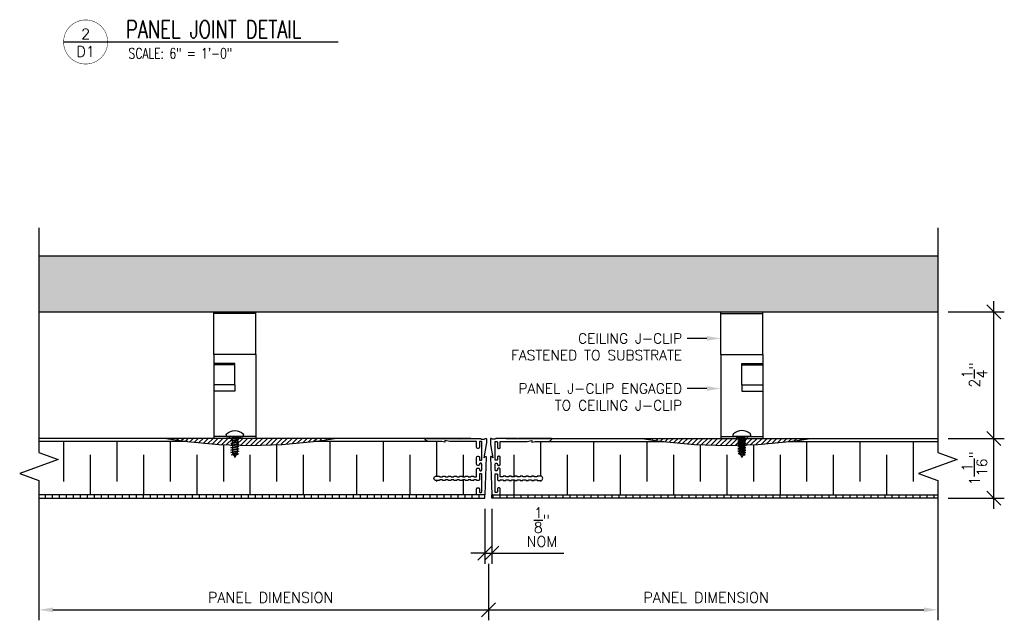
# Model space of a CAD drawing. Header units: inches. Extents: x 0 to 70.2, y 0 to 53.
# Tile 10 of 13: x 31.5 to 49.1, y 26 to 36.8. Entities that reach past the tile are written whole.
import ezdxf
from ezdxf import colors
from ezdxf.entities.mleader import LeaderData, LeaderLine
from ezdxf.enums import TextEntityAlignment as Align
from ezdxf.math import Vec2, Vec3

# ---------------------------------------------------------------- set-up
doc = ezdxf.new("R2010")
doc.units = ezdxf.units.IN
doc.header["$MEASUREMENT"] = 0
for name, color, linetype in [('1-ARCH', 1, 'Continuous'), ('1-DIM', 4, 'Continuous'), ('1-MOUNT', 155, 'Continuous'), ('1-PANEL', 6, 'Continuous'), ('1-TEXT', 2, 'Continuous'), ('1-TITLE', 4, 'Continuous')]:
    doc.layers.add(name, color=color, linetype=linetype)
doc.styles.add('TEXT', font='romans.shx')
doc.dimstyles.new('DIM 6-12', dxfattribs={"dimscale": 2, "dimtxt": 0.09375, "dimasz": 0.125, "dimexe": 0.09375, "dimexo": 0.09375, "dimgap": 0.0625, "dimtad": 1, "dimdec": 4, "dimzin": 3, "dimdsep": 46, "dimlunit": 5, "dimtxsty": 'TEXT', "dimblk": 'OBLIQUE', "dimcen": 0.09375, "dimdle": 0.09375, "dimclrd": 256, "dimclre": 4, "dimclrt": 2, "dimadec": 0, "dimazin": 0, "dimtfac": 1, "dimtdec": 4, "dimtmove": 0, "dimatfit": 3, "dimfxl": 1, "dimtfill": 1, "dimtolj": 1, "dimtzin": 0, "dimlwd": -1, "dimlwe": -1, "dimarcsym": 0})
pattern_1 = [(45, (95.71455, 12.232475), (-0.044194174, 0.044194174), [])]
pattern_2 = [(90, (37.7533, -760.978), (-0.125, 3e-17), [])]

# ---------------------------------------------------------------- blocks, each defined once
blk = doc.blocks.new('_Oblique')
at = {"color": 0, "linetype": 'ByBlock', "lineweight": -2}
blk.add_line((-0.5, -0.5), (0.5, 0.5), dxfattribs=at)
blk = doc.blocks.new('*D32')
at = {"layer": '1-DIM', "color": 4, "transparency": 16777216}
for p, q in [((39.916, 27.054), (39.916, 26.045)), ((47.947, 27.045), (47.947, 26.045))]:
    blk.add_line(p, q, dxfattribs=at)
at = {"layer": '1-DIM', "transparency": 16777216}
blk.add_line((39.728, 26.232), (47.697, 26.232), dxfattribs=at)
blk.add_solid([(47.697, 26.274), (47.697, 26.191), (47.947, 26.232)], dxfattribs=at)
at = {"layer": 'Defpoints', "color": 0, "transparency": 16777216}
for p in [(39.916, 27.242), (47.947, 27.232), (47.947, 26.232)]:
    blk.add_point(p, dxfattribs=at)
at = {"layer": '1-DIM', "transparency": 16777216, "xscale": 0.25, "yscale": 0.25, "zscale": 0.25, "rotation": 180}
blk.add_blockref('_Oblique', (39.916, 26.232), dxfattribs=at)
at = {"layer": '1-DIM', "color": 2, "transparency": 16777216, "insert": (43.806, 26.451), "char_height": 0.1875, "attachment_point": 5, "style": 'TEXT', "bg_fill": 3, "box_fill_scale": 1.25, "bg_fill_color": 256, "bg_fill_true_color": 13158600, "bg_fill_transparency": 0}
blk.add_mtext('\\A1;PANEL DIMENSION', dxfattribs=at)
blk = doc.blocks.new('*D33')
at = {"layer": '1-DIM', "transparency": 16777216}
blk.add_line((48.947, 28.038), (48.947, 29.482), dxfattribs=at)
at = {"layer": '1-DIM', "color": 4, "transparency": 16777216}
for p, q in [((48.134, 29.295), (49.134, 29.295)), ((48.134, 28.225), (49.134, 28.225))]:
    blk.add_line(p, q, dxfattribs=at)
at = {"layer": 'Defpoints', "color": 0, "transparency": 16777216}
for p in [(47.947, 29.295), (48.947, 29.295), (47.947, 28.225)]:
    blk.add_point(p, dxfattribs=at)
at = {"layer": '1-DIM', "transparency": 16777216, "xscale": 0.25, "yscale": 0.25, "zscale": 0.25}
for p, rotation in [((48.947, 29.295), 90), ((48.947, 28.225), 270)]:
    blk.add_blockref('_Oblique', p, dxfattribs=dict(at, rotation=rotation))
at = {"layer": '1-DIM', "color": 2, "transparency": 16777216, "insert": (48.603, 28.76), "char_height": 0.1875, "attachment_point": 5, "rotation": 90, "style": 'TEXT', "bg_fill": 3, "box_fill_scale": 1.25, "bg_fill_color": 256, "bg_fill_true_color": 13158600, "bg_fill_transparency": 0}
blk.add_mtext('\\A1;1{\\H1.000000x;\\S1/16;}"', dxfattribs=at)
blk = doc.blocks.new('*D34')
at = {"layer": '1-DIM', "color": 4, "transparency": 16777216}
for p, q in [((31.884, 27.045), (31.884, 26.045)), ((39.916, 27.054), (39.916, 26.045))]:
    blk.add_line(p, q, dxfattribs=at)
at = {"layer": '1-DIM', "transparency": 16777216}
blk.add_line((32.134, 26.232), (40.103, 26.232), dxfattribs=at)
blk.add_solid([(32.134, 26.274), (32.134, 26.191), (31.884, 26.232)], dxfattribs=at)
at = {"layer": 'Defpoints', "color": 0, "transparency": 16777216}
for p in [(31.884, 27.232), (39.916, 27.242), (39.916, 26.232)]:
    blk.add_point(p, dxfattribs=at)
at = {"layer": '1-DIM', "transparency": 16777216, "xscale": 0.25, "yscale": 0.25, "zscale": 0.25}
blk.add_blockref('_Oblique', (39.916, 26.232), dxfattribs=at)
at = {"layer": '1-DIM', "color": 2, "transparency": 16777216, "insert": (36.025, 26.451), "char_height": 0.1875, "attachment_point": 5, "style": 'TEXT', "bg_fill": 3, "box_fill_scale": 1.25, "bg_fill_color": 256, "bg_fill_true_color": 13158600, "bg_fill_transparency": 0}
blk.add_mtext('\\A1;PANEL DIMENSION', dxfattribs=at)
blk = doc.blocks.new('*D35')
at = {"layer": '1-DIM', "color": 4, "transparency": 16777216}
for p, q in [((39.853, 28.038), (39.853, 27.054)), ((39.978, 28.038), (39.978, 27.054))]:
    blk.add_line(p, q, dxfattribs=at)
at = {"layer": '1-DIM', "transparency": 16777216}
for p, q in [((39.853, 27.242), (39.603, 27.242)), ((39.853, 27.242), (39.978, 27.242)), ((39.978, 27.242), (41.264, 27.242))]:
    blk.add_line(p, q, dxfattribs=at)
at = {"layer": 'Defpoints', "color": 0, "transparency": 16777216}
for p in [(39.853, 28.225), (39.978, 28.225), (39.978, 27.242)]:
    blk.add_point(p, dxfattribs=at)
at = {"layer": '1-DIM', "transparency": 16777216, "xscale": 0.25, "yscale": 0.25, "zscale": 0.25}
blk.add_blockref('_Oblique', (39.853, 27.242), dxfattribs=at)
at = {"layer": '1-DIM', "transparency": 16777216, "xscale": 0.25, "yscale": 0.25, "zscale": 0.25, "rotation": 180}
blk.add_blockref('_Oblique', (39.978, 27.242), dxfattribs=at)
at = {"layer": '1-DIM', "color": 2, "transparency": 16777216, "insert": (40.871, 27.71), "char_height": 0.1875, "attachment_point": 5, "style": 'TEXT', "bg_fill": 3, "box_fill_scale": 1.25, "bg_fill_color": 256, "bg_fill_true_color": 13158600, "bg_fill_transparency": 0}
blk.add_mtext('\\A1;{\\H1.000000x;\\S1/8;}"\\PNOM', dxfattribs=at)
blk = doc.blocks.new('SCREW-1_2')
for p, q in [((-0.156, 0.381), (-0.156, 0.413)), ((0.148, 0.373), (-0.148, 0.373)), ((-0.042, 0.368), (-0.072, 0.364)), ((-0.072, 0.364), (-0.042, 0.348)), ((-0.072, 0.364), (0.072, 0.336)), ((-0.042, 0.373), (-0.042, 0.368)), ((0.042, 0.352), (-0.042, 0.368)), ((0.042, 0.373), (0.042, 0.352)), ((0.072, 0.336), (0.042, 0.352)), ((0.156, 0.413), (0.156, 0.381)), ((-0.042, 0.327), (-0.072, 0.322)), ((-0.072, 0.322), (-0.042, 0.306)), ((-0.072, 0.322), (0.072, 0.295)), ((-0.042, 0.285), (-0.072, 0.281)), ((-0.072, 0.281), (-0.042, 0.265)), ((-0.072, 0.281), (0.072, 0.253)), ((-0.042, 0.244), (-0.072, 0.24)), ((-0.072, 0.24), (-0.042, 0.223)), ((-0.072, 0.24), (0.072, 0.212)), ((-0.042, 0.203), (-0.072, 0.198)), ((-0.072, 0.198), (-0.042, 0.182)), ((-0.072, 0.198), (0.072, 0.171)), ((-0.042, 0.348), (-0.042, 0.327)), ((-0.042, 0.348), (0.042, 0.332)), ((0.042, 0.311), (-0.042, 0.327)), ((-0.042, 0.306), (-0.042, 0.285)), ((-0.042, 0.306), (0.042, 0.29)), ((0.042, 0.27), (-0.042, 0.285)), ((-0.042, 0.265), (-0.042, 0.244)), ((-0.042, 0.265), (0.042, 0.249)), ((0.042, 0.228), (-0.042, 0.244)), ((-0.042, 0.223), (-0.042, 0.203)), ((-0.042, 0.223), (0.042, 0.207)), ((0.042, 0.187), (-0.042, 0.203)), ((-0.042, 0.182), (-0.042, 0.161)), ((-0.042, 0.182), (0.042, 0.166)), ((0.042, 0.332), (0.072, 0.336)), ((0.042, 0.332), (0.042, 0.311)), ((0.072, 0.295), (0.042, 0.311)), ((0.042, 0.29), (0.072, 0.295)), ((0.042, 0.29), (0.042, 0.27)), ((0.072, 0.253), (0.042, 0.27)), ((0.042, 0.249), (0.072, 0.253)), ((0.042, 0.249), (0.042, 0.228)), ((0.072, 0.212), (0.042, 0.228)), ((0.042, 0.207), (0.072, 0.212)), ((0.042, 0.207), (0.042, 0.187)), ((0.072, 0.171), (0.042, 0.187)), ((-0.042, 0.161), (-0.072, 0.157)), ((-0.072, 0.157), (-0.042, 0.141)), ((-0.072, 0.157), (0.072, 0.129)), ((-0.042, 0.12), (-0.072, 0.115)), ((-0.072, 0.115), (-0.042, 0.099)), ((-0.072, 0.115), (0.072, 0.088)), ((-0.034, 0.077), (-0.065, 0.072)), ((-0.034, 0.056), (-0.065, 0.072)), ((0.059, 0.049), (-0.065, 0.072)), ((0.042, 0.145), (-0.042, 0.161)), ((-0.042, 0.141), (-0.042, 0.12)), ((-0.042, 0.141), (0.042, 0.125)), ((0.042, 0.104), (-0.042, 0.12)), ((-0.042, 0.099), (-0.042, 0.094)), ((-0.042, 0.099), (0.042, 0.083)), ((-0.042, 0.094), (-0.034, 0.077)), ((-0.034, 0.077), (0.029, 0.065)), ((0.029, 0.044), (-0.034, 0.056)), ((-0.024, 0.054), (0, 0)), ((0.02, 0.046), (0, 0)), ((0.029, 0.065), (0.037, 0.084)), ((0.059, 0.049), (0.029, 0.065)), ((0.029, 0.044), (0.059, 0.049)), ((0.042, 0.166), (0.072, 0.171)), ((0.042, 0.166), (0.042, 0.145)), ((0.072, 0.129), (0.042, 0.145)), ((0.042, 0.125), (0.072, 0.129)), ((0.042, 0.125), (0.042, 0.104)), ((0.072, 0.088), (0.042, 0.104)), ((0.042, 0.083), (0.072, 0.088))]:
    blk.add_line(p, q)
for centre, radius, start, end in [((-0.141, 0.413), 0.0156, 131.6968, 180), ((-0.148, 0.381), 0.00781, 180, 270), ((0, 0.255), 0.227, 48.3032, 131.6968), ((0.148, 0.381), 0.00781, 270, 0), ((0.141, 0.413), 0.0156, 0, 48.3032)]:
    blk.add_arc(centre, radius, start, end)
blk = doc.blocks.new('A-6415')
at = {"layer": '1-PANEL', "color": 7}
blk.add_lwpolyline([(-0.076, 0.983), (-0.076, 0.903, 0.042545), (-0.074, 0.883), (-0.034, 0.653), (-0.058, 0.673, 0.649268), (-0.075, 0.665), (-0.05, 0.004, 0.404141), (-0.046, 0), (0.092, 0, 0.414214), (0.096, 0.004), (0.096, 0.102, 0.414214), (0.076, 0.121), (0.066, 0.121, 0.414214), (0.046, 0.102), (0.046, 0.05, -0.414214), (0.036, 0.04), (0.015, 0.04, -0.414214), (0.005, 0.05), (0.005, 0.361, -0.414214), (0.015, 0.371), (0.036, 0.371, -0.414214), (0.046, 0.361), (0.046, 0.27, 0.414214), (0.066, 0.25), (0.086, 0.25, 0.414214), (0.096, 0.26), (0.096, 0.265), (0.146, 0.265), (0.146, 0.26, 0.414214), (0.156, 0.25), (0.186, 0.25, 0.414214), (0.196, 0.26), (0.196, 0.265), (0.246, 0.265), (0.246, 0.26, 0.414214), (0.256, 0.25), (0.286, 0.25, 0.414214), (0.296, 0.26), (0.296, 0.265), (0.346, 0.265), (0.346, 0.26, 0.414214), (0.356, 0.25), (0.386, 0.25, 0.414214), (0.396, 0.26), (0.396, 0.265), (0.446, 0.265), (0.446, 0.26, 0.414214), (0.456, 0.25), (0.486, 0.25, 0.414214), (0.496, 0.26), (0.496, 0.265), (0.546, 0.265), (0.546, 0.26, 0.414214), (0.556, 0.25), (0.586, 0.25, 0.414214), (0.596, 0.26), (0.596, 0.265), (0.646, 0.265), (0.646, 0.26, 0.414214), (0.656, 0.25), (0.686, 0.25, 0.414214), (0.696, 0.26), (0.696, 0.265), (0.746, 0.265), (0.746, 0.26, 0.414214), (0.756, 0.25), (0.806, 0.25, 1), (0.806, 0.33), (0.796, 0.33), (0.756, 0.33, 0.414214), (0.746, 0.32), (0.746, 0.315), (0.696, 0.315), (0.696, 0.32, 0.414214), (0.686, 0.33), (0.656, 0.33, 0.414214), (0.646, 0.32), (0.646, 0.315), (0.596, 0.315), (0.596, 0.32, 0.414214), (0.586, 0.33), (0.556, 0.33, 0.414214), (0.546, 0.32), (0.546, 0.315), (0.496, 0.315), (0.496, 0.32, 0.414214), (0.486, 0.33), (0.456, 0.33, 0.414214), (0.446, 0.32), (0.446, 0.315), (0.396, 0.315), (0.396, 0.32, 0.414214), (0.386, 0.33), (0.356, 0.33, 0.414214), (0.346, 0.32), (0.346, 0.315), (0.296, 0.315), (0.296, 0.32, 0.414214), (0.286, 0.33), (0.256, 0.33, 0.414214), (0.246, 0.32), (0.246, 0.315), (0.196, 0.315), (0.196, 0.32, 0.414214), (0.186, 0.33), (0.156, 0.33, 0.414214), (0.146, 0.32), (0.146, 0.315), (0.096, 0.315), (0.096, 0.45, 0.414214), (0.076, 0.47), (0.066, 0.47, 0.414214), (0.046, 0.45), (0.046, 0.441, -0.414214), (0.026, 0.421), (0.025, 0.421, -0.414214), (0.005, 0.441), (0.005, 0.537, -0.414214), (0.025, 0.557), (0.026, 0.557, -0.414214), (0.046, 0.537), (0.046, 0.537, 0.414214), (0.066, 0.517), (0.076, 0.517, 0.414214), (0.096, 0.537), (0.096, 0.658, 0.414214), (0.076, 0.678), (0.066, 0.678, 0.414214), (0.046, 0.658), (0.046, 0.617, -0.414214), (0.036, 0.607), (0.015, 0.607, -0.414214), (0.005, 0.617), (0.005, 0.928, -0.414214), (0.015, 0.938), (0.036, 0.938, -0.414214), (0.046, 0.928), (0.046, 0.836, 0.414214), (0.066, 0.817), (0.076, 0.817, 0.414214), (0.096, 0.836), (0.096, 0.938), (0.569, 0.938), (0.654, 0.953), (0.654, 0.928), (0.71, 0.938), (0.937, 0.938, 0.260471), (1.003, 0.979, 0.571437), (0.994, 0.993), (0.407, 0.993), (0.397, 0.983), (0.387, 0.993), (0.036, 0.993, 0.297749), (0.013, 0.978), (-0.037, 0.978), (-0.061, 0.992, 0.57735)], format="xyb", close=True, dxfattribs=at)
blk = doc.blocks.new('*D36')
at = {"layer": '1-DIM', "transparency": 16777216}
blk.add_line((48.947, 29.107), (48.947, 31.744), dxfattribs=at)
at = {"layer": '1-DIM', "color": 4, "transparency": 16777216}
for p, q in [((48.134, 31.556), (49.134, 31.556)), ((48.134, 29.295), (49.134, 29.295))]:
    blk.add_line(p, q, dxfattribs=at)
at = {"layer": 'Defpoints', "color": 0, "transparency": 16777216}
for p in [(47.947, 31.556), (48.947, 31.556), (47.947, 29.295)]:
    blk.add_point(p, dxfattribs=at)
at = {"layer": '1-DIM', "transparency": 16777216, "xscale": 0.25, "yscale": 0.25, "zscale": 0.25}
for p, rotation in [((48.947, 31.556), 90), ((48.947, 29.295), 270)]:
    blk.add_blockref('_Oblique', p, dxfattribs=dict(at, rotation=rotation))
at = {"layer": '1-DIM', "color": 2, "transparency": 16777216, "insert": (48.603, 30.426), "char_height": 0.1875, "attachment_point": 5, "rotation": 90, "style": 'TEXT', "bg_fill": 3, "box_fill_scale": 1.25, "bg_fill_color": 256, "bg_fill_true_color": 13158600, "bg_fill_transparency": 0}
blk.add_mtext('\\A1;2{\\H1.000000x;\\S1/4;}"', dxfattribs=at)
blk = doc.blocks.new('*U70')
at = {"layer": '1-TITLE', "const_width": 0.00651}
blk.add_lwpolyline([(0, 0, 1), (0.628, 0, 0.414214), (0.314, 0.314, 0.414214), (0, 0, 2.926408)], format="xyb", dxfattribs=at)
at = {"layer": '1-TITLE', "const_width": 0.02}
blk.add_lwpolyline([(0, 0), (3.916, 0)], dxfattribs=at)
at = {"layer": '1-TEXT', "color": 2, "style": 'TEXT'}
blk.add_attdef('VIEWNAME', (0.89, 0.061), '', height=0.25, dxfattribs=at)
at = {"layer": '1-TEXT', "style": 'TEXT'}
for tag, p in [('DETAIL#', (0.301, 0.094)), ('SHEET#', (0.306, -0.207))]:
    blk.add_attdef(tag, text='', height=0.125, dxfattribs=at).set_placement(p, align=Align.CENTER)
for tag, p in [('NOTE1', (0.926, -0.281)), ('NOTE2', (0.926, -0.463)), ('NOTE3', (0.926, -0.655)), ('NOTE4', (0.926, -0.832))]:
    blk.add_attdef(tag, p, '', height=0.125, dxfattribs=at)

msp = doc.modelspace()

# ---------------------------------------------------------------- hatches: boundary and pattern name
at = {"layer": '1-ARCH'}
h = msp.add_hatch(dxfattribs=at)
h.set_pattern_fill('AR-SAND', color=8, scale=0.1, style=0)
h.set_pattern_definition([(37.5, (-121.66221, -2.01135), (-0.00629934, 0.19268238), [0, -0.152, 0, -0.17, 0, -0.1625]), (7.5, (-121.66221, -2.01135), (0.17697767, 0.2822146), [0, -0.082, 0, -0.137, 0, -0.0525]), (327.5, (-121.78521, -2.01135), (0.31141419, 0.0005659), [0, -0.05, 0, -0.18, 0, -0.235]), (317.5, (-121.78521, -2.01135), (0.30061266, 0.08776756), [0, -0.025, 0, -0.118, 0, -0.135])])
h.paths.add_polyline_path([(47.94686, 31.55639), (47.94686, 32.55639), (31.88437, 32.55639), (31.88437, 31.55639)])
at = {"layer": '1-MOUNT'}
h = msp.add_hatch(dxfattribs=at)
h.set_pattern_fill('ANSI31', color=256, scale=0.5, style=0)
h.set_pattern_definition(pattern_1)
h.paths.add_polyline_path([(34.11668, 29.29497), (34.61668, 29.29497), (34.61668, 29.22532, -0.01392902)])
h.paths.add_polyline_path([(34.61668, 29.22532), (34.61668, 29.29497), (35.61668, 29.29497), (35.61668, 29.16997, -0.02764954)])
h.paths.add_polyline_path([(35.61668, 29.16997), (35.61668, 29.29497), (36.61668, 29.29497), (36.61668, 29.22532, -0.02764954)])
h.paths.add_polyline_path([(36.61668, 29.22532), (36.61668, 29.29497), (37.11668, 29.29497, -0.01392902)])
h = msp.add_hatch(dxfattribs=at)
h.set_pattern_fill('ANSI31', color=256, scale=0.5, style=0)
h.set_pattern_definition(pattern_1)
h.paths.add_polyline_path([(45.71455, 29.29497), (45.21455, 29.29497), (45.21455, 29.22532, 0.01392902)])
h.paths.add_polyline_path([(45.21455, 29.22532), (45.21455, 29.29497), (44.21455, 29.29497), (44.21455, 29.16997, 0.02764954)])
h.paths.add_polyline_path([(44.21455, 29.16997), (44.21455, 29.29497), (43.21455, 29.29497), (43.21455, 29.22532, 0.02764954)])
h.paths.add_polyline_path([(43.21455, 29.22532), (43.21455, 29.29497), (42.71455, 29.29497, 0.01392902)])

# ---------------------------------------------------------------- linework, layer by layer
for p, q in [((35.76088, 29.29495), (35.01088, 29.29495)), ((44.07035, 29.29495), (44.82035, 29.29495))]:
    msp.add_line(p, q)
at = {"layer": '1-ARCH'}
for p, q in [((31.88437, 32.55639), (47.94686, 32.55639)), ((31.88437, 31.55639), (47.94686, 31.55639))]:
    msp.add_line(p, q, dxfattribs=at)
at = {"layer": '1-MOUNT'}
for p, q in [((35.01088, 30.79495), (35.01088, 31.55638)), ((35.76088, 31.52513), (35.01088, 31.52513)), ((35.76088, 30.79495), (35.76088, 31.55638)), ((44.07035, 30.79495), (44.07035, 31.55638)), ((44.07035, 31.52513), (44.82035, 31.52513)), ((44.82035, 30.79495), (44.82035, 31.55638)), ((35.01088, 30.79495), (35.01088, 29.29495)), ((35.76088, 30.79495), (35.01088, 30.79495)), ((35.76088, 30.79495), (35.76088, 29.29495)), ((44.07035, 30.79495), (44.07035, 29.29495)), ((44.07035, 30.79495), (44.82035, 30.79495)), ((44.82035, 30.79495), (44.82035, 29.29495)), ((35.38588, 30.63026), (35.01088, 30.63026)), ((35.38588, 30.63026), (35.01088, 30.63026)), ((35.38588, 30.25141), (35.38588, 30.63026)), ((44.44535, 30.63026), (44.82035, 30.63026)), ((44.44535, 30.25141), (44.44535, 30.63026)), ((44.44535, 30.63026), (44.82035, 30.63026)), ((35.38588, 30.60816), (35.01088, 30.60816)), ((44.44535, 30.60816), (44.82035, 30.60816)), ((35.38588, 30.25141), (35.01088, 30.25141)), ((35.38588, 30.25141), (35.01088, 30.25141)), ((35.38588, 30.13872), (35.01088, 30.13872)), ((35.38588, 30.25141), (35.38588, 30.13872)), ((44.44535, 30.25141), (44.82035, 30.25141)), ((44.44535, 30.25141), (44.44535, 30.13872)), ((44.44535, 30.25141), (44.82035, 30.25141)), ((44.44535, 30.13872), (44.82035, 30.13872)), ((35.76088, 29.3262), (35.01088, 29.3262)), ((35.29213, 29.32625), (35.29213, 29.295)), ((35.47963, 29.32625), (35.47963, 29.295)), ((44.07035, 29.3262), (44.82035, 29.3262)), ((44.3516, 29.32625), (44.3516, 29.295)), ((44.5391, 29.32625), (44.5391, 29.295))]:
    msp.add_line(p, q, dxfattribs=at)
for centre in [(35.66562, 38.23247), (44.16561, 38.23247)]:
    msp.add_arc(centre, 9.0625, 260.472717, 279.527283, dxfattribs=at)
at = {"layer": '1-PANEL'}
for p, q in [((39.59976, 29.29497), (31.88437, 29.29497)), ((34.54781, 29.23918), (31.88437, 29.23918)), ((38.86797, 29.23918), (36.78343, 29.23918)), ((40.96326, 29.23918), (43.0478, 29.23918))]:
    msp.add_line(p, q, dxfattribs=at)
at = {"layer": '1-PANEL', "color": 8}
for p, q in [((32.32532, 29.23918), (32.32532, 28.52547)), ((33.27693, 29.23918), (33.27693, 28.52547)), ((34.22854, 29.23918), (34.22854, 28.52547)), ((37.08337, 29.23918), (37.08337, 28.52547)), ((38.03498, 29.23918), (38.03498, 28.52547)), ((38.98659, 29.23918), (38.98659, 28.62256)), ((40.84464, 29.23918), (40.84464, 28.62256)), ((41.79625, 29.23918), (41.79625, 28.52547)), ((42.74786, 29.23918), (42.74786, 28.52547)), ((45.60269, 29.23918), (45.60269, 28.52547)), ((46.5543, 29.23918), (46.5543, 28.52547)), ((47.50591, 29.23918), (47.50591, 28.52547)), ((35.18015, 29.18299), (35.18015, 28.52547)), ((36.13176, 29.18197), (36.13176, 28.52547)), ((43.69947, 29.18197), (43.69947, 28.52547)), ((44.65108, 29.18299), (44.65108, 28.52547)), ((32.80113, 29.00127), (32.80113, 28.28757)), ((33.75274, 29.00127), (33.75274, 28.28757)), ((34.70435, 29.00127), (34.70435, 28.28757)), ((35.65595, 29.00127), (35.65595, 28.28757)), ((36.60756, 29.00127), (36.60756, 28.28757)), ((37.55917, 29.00127), (37.55917, 28.28757)), ((38.51078, 29.00127), (38.51078, 28.28757)), ((39.46239, 29.00127), (39.46239, 28.60735)), ((40.36884, 29.00127), (40.36884, 28.60735)), ((42.27206, 29.00127), (42.27206, 28.28757)), ((43.22367, 29.00127), (43.22367, 28.28757)), ((44.17527, 29.00127), (44.17527, 28.28757)), ((45.12688, 29.00127), (45.12688, 28.28757)), ((46.07849, 29.00127), (46.07849, 28.28757)), ((47.0301, 29.00127), (47.0301, 28.28757)), ((38.98659, 28.5414), (38.98659, 28.52547)), ((39.46239, 28.55662), (39.46239, 28.28757)), ((40.84464, 28.5414), (40.84464, 28.52547))]:
    msp.add_line(p, q, dxfattribs=at)

# ---------------------------------------------------------------- block references
at = {"layer": '1-MOUNT', "xscale": -1}
msp.add_blockref('SCREW-1_2', (35.38588, 28.95308), dxfattribs=at)
at = {"layer": '1-MOUNT'}
msp.add_blockref('SCREW-1_2', (44.44535, 28.95308), dxfattribs=at)
at = {"layer": '1-TITLE'}
ref = msp.add_blockref('*U70', (32.32532, 36.37609), dxfattribs=dict(at, xscale=1.254172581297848, yscale=1.254172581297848, zscale=1.254172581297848))
ref.add_attrib('VIEWNAME', 'PANEL JOINT DETAIL', (33.44166, 36.44525), dxfattribs={"color": 2, "height": 0.312495, "style": 'TEXT', "width": 0.75})
ref.add_attrib('DETAIL#', '2', dxfattribs={"color": 2, "height": 0.1875, "style": 'TEXT'}).set_placement((32.71941, 36.51986), align=Align.MIDDLE_CENTER)
ref.add_attrib('SHEET#', 'D1', dxfattribs={"color": 2, "height": 0.1875, "style": 'TEXT'}).set_placement((32.71941, 36.20631), align=Align.MIDDLE_CENTER)
ref.add_attrib('NOTE1', 'SCALE: 6" = 1\'-0"', dxfattribs={"color": 2, "height": 0.1875, "style": 'TEXT', "width": 0.75}).set_placement((33.48686, 36.0241), align=Align.BOTTOM_LEFT)

# ---------------------------------------------------------------- dimensions: what is measured, and where the dimension line sits
at = {"layer": '1-DIM'}
dim = msp.add_linear_dim(base=(47.94686, 26.23247), p1=(39.91561, 27.24159), p2=(47.94686, 27.23247), text='PANEL DIMENSION', dimstyle='DIM 6-12', override={"dimpost": '"', "dimblk1": 'Oblique', "dimsah": 1}, dxfattribs=at)
dim.commit()
dim.dimension.update_dxf_attribs({"geometry": '*D32', "text_midpoint": (43.80624, 26.45122)})

# ---------------------------------------------------------------- leaders
at = {"layer": '1-TEXT'}
ml = msp.add_multileader_mtext('Standard', dxfattribs=at)
ml.set_content('CEILING J-CLIP \\PFASTENED TO SUBSTRATE', color=256, style='TEXT')
ml.set_leader_properties(color=4, linetype='ByLayer', lineweight=-1)
ml.build(insert=Vec2(0, 0))
ml.multileader.update_dxf_attribs({"dogleg_length": 0.36, "arrow_head_size": 0.25})
ctx = ml.context
ctx.base_point, ctx.char_height, ctx.arrow_head_size, ctx.landing_gap_size, ctx.plane_origin = Vec3(39.85829, 31.08072), 0.18, 0.25, 0.09, Vec3(44.56081, 29.91457)
ctx.text_align_type = 2
notes = []
notes.append((ctx, [(0, (1, 1, 0), (43.56489, 31.08072), (-1, 0), 0.09803, [(0, [(44.07035, 31.08072)], 0, [])])]))
ctx.mtext.insert, ctx.mtext.width, ctx.mtext.alignment, ctx.mtext.flow_direction = Vec3(43.37686, 31.17072), 3.5204687, 3, 5
ml = msp.add_multileader_mtext('Standard', dxfattribs=at)
ml.set_content('PANEL J-CLIP ENGAGED\\PTO CEILING J-CLIP', color=256, style='TEXT')
ml.set_leader_properties(color=4, linetype='ByLayer', lineweight=-1)
ml.build(insert=Vec2(0, 0))
ml.multileader.update_dxf_attribs({"dogleg_length": 0.36, "arrow_head_size": 0.25})
ctx = ml.context
ctx.base_point, ctx.char_height, ctx.arrow_head_size, ctx.landing_gap_size, ctx.plane_origin = Vec3(40.01258, 30.18557), 0.18, 0.25, 0.09, Vec3(44.56081, 29.01943)
ctx.text_align_type = 2
notes.append((ctx, [(0, (1, 1, 0), (43.56489, 30.18557), (-1, 0), 0.09803, [(0, [(44.07035, 30.18557)], 0, [])])]))
ctx.mtext.insert, ctx.mtext.width, ctx.mtext.alignment, ctx.mtext.flow_direction = Vec3(43.37686, 30.27557), 3.5204687, 3, 5
for ctx, leaders in notes:
    for number, flags, end, landing, length, lines in leaders:
        leader = LeaderData()
        leader.index, (leader.has_last_leader_line, leader.has_dogleg_vector, leader.attachment_direction) = number, flags
        leader.last_leader_point, leader.dogleg_vector, leader.dogleg_length = Vec3(end), Vec3(landing), length
        for number, points, colour, breaks in lines:
            line = LeaderLine()
            line.index, line.vertices, line.color, line.breaks = number, Vec3.list(points), colors.encode_raw_color(colour), breaks
            leader.lines.append(line)
        ctx.leaders.append(leader)

# ---------------------------------------------------------------- next in the draw order: linework, layer by layer
at = {"layer": '1-DIM'}
msp.add_lwpolyline([(47.94686, 33.05639), (47.94686, 29.04497), (48.2903, 28.91997), (47.60343, 28.66997), (47.94686, 28.54497), (47.94686, 26.73247)], dxfattribs=at)

# ---------------------------------------------------------------- next in the draw order: dimensions: what is measured, and where the dimension line sits
dim = msp.add_linear_dim(base=(39.91561, 26.23247), p1=(31.88437, 27.23247), p2=(39.91561, 27.24159), angle=180, text='PANEL DIMENSION', dimstyle='DIM 6-12', override={"dimpost": '"', "dimblk2": 'Oblique', "dimsah": 1}, dxfattribs=at)
dim.commit()
dim.dimension.update_dxf_attribs({"geometry": '*D34', "text_midpoint": (36.02499, 26.45122)})

# ---------------------------------------------------------------- next in the draw order: linework, layer by layer
msp.add_lwpolyline([(31.88437, 33.05639), (31.88437, 29.04497), (32.2278, 28.91997), (31.54093, 28.66997), (31.88437, 28.54497), (31.88437, 26.73247)], dxfattribs=at)

# ---------------------------------------------------------------- next in the draw order: dimensions: what is measured, and where the dimension line sits
dim = msp.add_linear_dim(base=(48.94686, 29.29497), p1=(47.94686, 28.22507), p2=(47.94686, 29.29497), angle=90, dimstyle='DIM 6-12', override={"dimpost": '"'}, dxfattribs=at)
dim.commit()
dim.dimension.update_dxf_attribs({"geometry": '*D33', "text_midpoint": (48.60311, 28.76002)})
dim = msp.add_linear_dim(base=(39.97811, 27.24159), p1=(39.85311, 28.22507), p2=(39.97811, 28.22507), angle=180, text='<>\\PNOM', dimstyle='DIM 6-12', override={"dimpost": '"'}, dxfattribs=at)
dim.commit()
dim.dimension.update_dxf_attribs({"geometry": '*D35', "text_midpoint": (40.87097, 27.24159), "dimtype": 160})

# ---------------------------------------------------------------- next in the draw order: hatches: boundary and pattern name
at = {"layer": '1-PANEL'}
h = msp.add_hatch(dxfattribs=at)
h.set_pattern_fill('ANSI31', color=8, angle=45, style=0)
h.set_pattern_definition(pattern_2)
h.paths.add_polyline_path([(31.88437, 28.22507), (31.88437, 28.28757), (39.85292, 28.28757), (39.85292, 28.22507)])
h = msp.add_hatch(dxfattribs=at)
h.set_pattern_fill('ANSI31', color=8, angle=45, style=0)
h.set_pattern_definition(pattern_2)
h.paths.add_polyline_path([(47.94686, 28.22507), (47.94686, 28.28757), (39.97831, 28.28757), (39.97831, 28.22507)])

# ---------------------------------------------------------------- next in the draw order: linework, layer by layer
for p, q in [((40.23147, 29.29497), (47.94686, 29.29497)), ((45.28342, 29.23918), (47.94686, 29.23918))]:
    msp.add_line(p, q, dxfattribs=at)
at = {"layer": '1-PANEL', "color": 8}
for p, q in [((41.32045, 29.00127), (41.32045, 28.28757)), ((40.36884, 28.55662), (40.36884, 28.28757))]:
    msp.add_line(p, q, dxfattribs=at)
at = {"layer": '1-PANEL', "linetype": 'Continuous'}
for points in [[(31.88437, 28.22507), (39.85292, 28.22507), (39.85292, 28.28757), (31.88437, 28.28757)], [(47.94686, 28.22507), (39.97831, 28.22507), (39.97831, 28.28757), (47.94686, 28.28757)]]:
    msp.add_lwpolyline(points, dxfattribs=at)

# ---------------------------------------------------------------- next in the draw order: block references
at = {"yscale": 1.014508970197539, "zscale": 1.014508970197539}
for p, xscale in [((39.80219, 28.28757), -1.014508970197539), ((40.02904, 28.28757), 1.014508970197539)]:
    msp.add_blockref('A-6415', p, dxfattribs=dict(at, xscale=xscale))

# ---------------------------------------------------------------- next in the draw order: dimensions: what is measured, and where the dimension line sits
at = {"layer": '1-DIM'}
dim = msp.add_linear_dim(base=(48.94686, 31.55639), p1=(47.94686, 29.29497), p2=(47.94686, 31.55639), angle=90, dimstyle='DIM 6-12', override={"dimpost": '"'}, dxfattribs=at)
dim.commit()
dim.dimension.update_dxf_attribs({"geometry": '*D36', "text_midpoint": (48.60311, 30.42568)})

doc.saveas('drawing.dxf')
